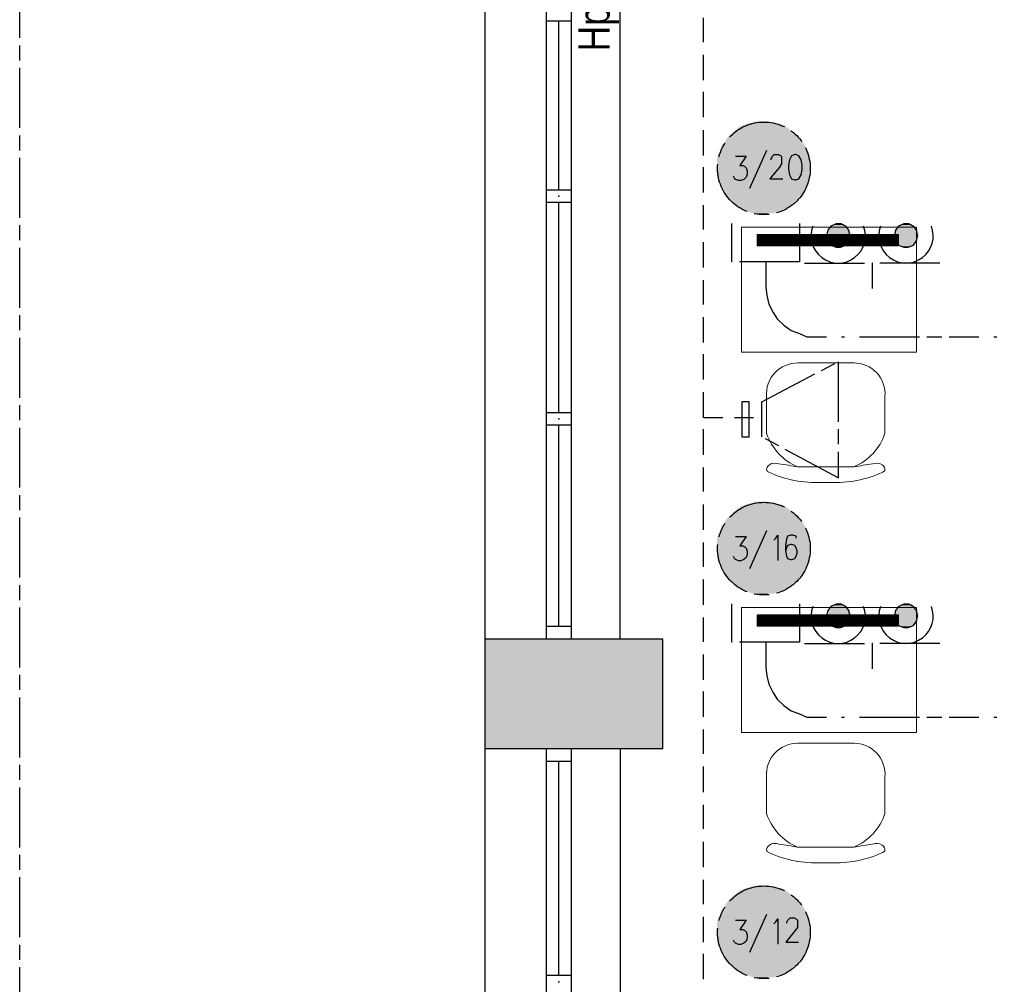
# Model space of a CAD drawing. Header units: millimetres. Extents: x 282377 to 1404227, y -783705 to 1038705.
# Tile 113 of 243: x 379654 to 380048, y 8300 to 8687. Entities that reach past the tile are written whole.
import ezdxf

# ---------------------------------------------------------------- set-up
doc = ezdxf.new("R2010")
doc.units = ezdxf.units.MM
doc.linetypes.add('ACAD_ISO08W100', pattern=[36, 24, -3, 6, -3])
doc.layers.add('!!ELEKTRYKA', color=7, linetype='Continuous')
for name, color, linetype, lineweight in [('BA_txs', 2, 'Continuous', 18), ('PG_WYPOSAŻENIE', 9, 'Continuous', 18), ('PG_ŚCIANY_DZIAŁOWE', 3, 'Continuous', 18)]:
    doc.layers.add(name, color=color, linetype=linetype, lineweight=lineweight)
doc.styles.add('BIKTS', font='bikromsw.shx', dxfattribs={"width": 0.85})

# ---------------------------------------------------------------- blocks, each defined once
blk = doc.blocks.new('A$C6e56510e')
at = {"layer": 'PG_WYPOSAŻENIE', "color": 251, "true_color": 0x636466}
for p, q in [((258.9, 478.7), (225.2, 478.7)), ((354.5, 415.7), (129.6, 415.7)), ((5.2, 281.4), (5.2, 134.3)), ((478.9, 281.4), (478.9, 134.3)), ((355.6, 0), (130.8, 0))]:
    blk.add_line(p, q, dxfattribs=at)
for centre, radius, start, end in [((207.7, 5.5), 473.4, 87.8783, 114.1146), ((276.5, 5.5), 473.4, 65.8854, 92.1217), ((215.6, 211.3), 221.7, 112.8026, 161.5732), ((268.6, 211.3), 221.7, 18.4268, 67.1974), ((128.9, 124.1), 124.1, 175.2787, 270.8747), ((355.2, 124.1), 124.1, 269.1253, 4.7213)]:
    blk.add_arc(centre, radius, start, end, dxfattribs=at)
for points in [[(129.6, 415.7), (54.5, 403.3), (16.4, 407.4), (6, 429.9), (14.2, 437.7)], [(354.5, 415.7), (429.6, 403.3), (467.7, 407.4), (478.1, 429.9), (469.9, 437.7)]]:
    blk.add_spline(points, degree=3, dxfattribs=at)

msp = doc.modelspace()

# ---------------------------------------------------------------- hatches: boundary and pattern name
at = {"layer": 'PG_ŚCIANY_DZIAŁOWE', "ltscale": 10}
h = msp.add_hatch(dxfattribs=at)
h.set_pattern_fill('ANSI31', color=252, scale=0.1)
h.set_pattern_definition([(45, (344418.07902, 6595.35128), (-0.224506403, 0.224506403), [])])
h.paths.add_polyline_path([(380005.81, 8596.09), (380005.81, 8600.59), (379949.27, 8600.59), (379949.27, 8596.09)])
h = msp.add_hatch(dxfattribs=at)
h.set_pattern_fill('ANSI31', color=252, scale=0.1)
h.set_pattern_definition([(45, (344418.07902, 6443.1136), (-0.224506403, 0.224506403), [])])
h.paths.add_polyline_path([(380005.81, 8443.85), (380005.81, 8448.35), (379949.27, 8448.35), (379949.27, 8443.85)])
at = {"layer": 'PG_ŚCIANY_DZIAŁOWE'}
h = msp.add_hatch(color=252, dxfattribs=at)
h.dxf.hatch_style = 1
h.paths.add_polyline_path([(379911.51, 8394.62), (379911.51, 8438.62), (379840.51, 8438.62), (379840.51, 8394.62)])

# ---------------------------------------------------------------- linework, layer by layer
at = {"layer": '!!ELEKTRYKA', "color": 1, "linetype": 'ACAD_ISO08W100', "lineweight": -3}
for p, q in [((379952.72, 8579.52), (379953.14, 8576.13)), ((379953.14, 8576.13), (379953.99, 8572.74)), ((379953.99, 8572.74), (379955.68, 8569.36)), ((379955.68, 8569.36), (379957.37, 8566.82)), ((379957.37, 8566.82), (379959.91, 8564.28)), ((379959.91, 8564.28), (379962.88, 8562.16)), ((379962.88, 8562.16), (379966.26, 8560.89)), ((379966.26, 8560.89), (379969.23, 8559.62)), ((379969.23, 8559.62), (379977.07, 8559.62)), ((379952.72, 8427.28), (379953.14, 8423.89)), ((379953.14, 8423.89), (379953.99, 8420.51)), ((379953.99, 8420.51), (379955.68, 8417.12)), ((379955.68, 8417.12), (379957.37, 8414.58)), ((379957.37, 8414.58), (379959.91, 8412.04)), ((379959.91, 8412.04), (379962.88, 8409.92)), ((379962.88, 8409.92), (379966.26, 8408.65)), ((379966.26, 8408.65), (379969.23, 8407.38)), ((379969.23, 8407.38), (379977.07, 8407.38))]:
    msp.add_line(p, q, dxfattribs=at)
at = {"layer": '!!ELEKTRYKA', "color": 7, "linetype": 'ACAD_ISO08W100', "lineweight": -3}
for points in [[(379654.24, 10471.12), (383484.23, 10471.12), (383484.23, 6411.25), (379654.24, 6411.25)], [(379964.33, 8632.56), (379963.06, 8632.13), (379962.22, 8630.44), (379961.79, 8628.32), (379961.79, 8626.63), (379962.22, 8624.51), (379963.06, 8622.82), (379964.33, 8622.4), (379964.76, 8622.4), (379966.03, 8622.82), (379966.87, 8624.51), (379967.3, 8626.63), (379967.3, 8628.32), (379966.87, 8630.44), (379966.03, 8632.13), (379964.76, 8632.56)]]:
    msp.add_lwpolyline(points, close=True, dxfattribs=at)
at = {"layer": '!!ELEKTRYKA', "color": 150, "linetype": 'ACAD_ISO08W100', "lineweight": -3, "true_color": 0x007eff}
for points in [[(379927.89, 8677.58), (379927.89, 8687.3)], [(379927.89, 8662.34), (379927.89, 8672.5)], [(379927.89, 8647.48), (379927.89, 8657.64)], [(379927.89, 8632.24), (379927.89, 8642.4)], [(379927.89, 8617.43), (379927.89, 8627.59)], [(379927.89, 8602.63), (379927.89, 8612.35)], [(379927.89, 8587.39), (379927.89, 8597.55)], [(379927.89, 8572.58), (379927.89, 8582.31)], [(379927.89, 8557.34), (379927.89, 8567.5)], [(379927.89, 8542.48), (379927.89, 8552.64)], [(379927.89, 8527.24), (379927.89, 8537.4)], [(379935.53, 8527.21), (379927.91, 8527.21)], [(379947.8, 8527.21), (379940.18, 8527.21)], [(379927.89, 8512.44), (379927.89, 8522.6)], [(379927.89, 8497.64), (379927.89, 8507.36)], [(379927.89, 8482.39), (379927.89, 8492.55)], [(379927.89, 8467.59), (379927.89, 8477.31)], [(379927.89, 8452.35), (379927.89, 8462.51)], [(379927.89, 8437.55), (379927.89, 8447.27)], [(379927.89, 8422.3), (379927.89, 8432.47)], [(379927.89, 8407.45), (379927.89, 8417.61)], [(379927.89, 8392.64), (379927.89, 8402.37)], [(379927.89, 8377.4), (379927.89, 8387.56)], [(379927.89, 8362.6), (379927.89, 8372.32)], [(379927.89, 8347.36), (379927.89, 8357.52)], [(379927.89, 8332.55), (379927.89, 8342.28)], [(379927.89, 8317.31), (379927.89, 8327.47)], [(379927.89, 8302.45), (379927.89, 8312.61)]]:
    msp.add_lwpolyline(points, dxfattribs=at)
at = {"layer": '!!ELEKTRYKA', "color": 7, "linetype": 'ACAD_ISO08W100', "lineweight": -3}
for points in [[(379940.62, 8631.97), (379944.85, 8631.97), (379942.31, 8628.16), (379943.58, 8628.16), (379944.43, 8627.74), (379944.85, 8627.32), (379945.27, 8626.05), (379945.27, 8624.78), (379944.85, 8623.51), (379944, 8622.66), (379942.73, 8622.24), (379941.89, 8622.24), (379940.62, 8622.66), (379940.19, 8623.08), (379939.77, 8623.93)], [(379952.99, 8634.21), (379946.21, 8618.97)], [(379954.85, 8630.49), (379954.85, 8630.92), (379955.27, 8631.76), (379955.7, 8632.19), (379956.12, 8632.61), (379957.81, 8632.61), (379958.66, 8632.19), (379959.08, 8631.76), (379959.08, 8630.92), (379959.08, 8630.07), (379959.08, 8628.8), (379958.24, 8627.53), (379954.43, 8622.87), (379959.51, 8622.87)], [(379952.99, 8481.97), (379946.21, 8466.73)], [(379940.62, 8479.74), (379944.85, 8479.74), (379942.31, 8475.92), (379943.58, 8475.92), (379944.43, 8475.5), (379944.85, 8475.08), (379945.27, 8473.81), (379945.27, 8472.54), (379944.85, 8471.27), (379944, 8470.42), (379942.73, 8470), (379941.89, 8470), (379940.62, 8470.42), (379940.19, 8470.84), (379939.77, 8471.69)], [(379955.95, 8478.16), (379956.8, 8479.01), (379957.64, 8480.28), (379957.64, 8470.12)], [(379964.86, 8478.98), (379964.86, 8479.83), (379963.59, 8480.25), (379962.74, 8480.25), (379961.47, 8479.83), (379961.05, 8478.56), (379960.62, 8476.02), (379960.62, 8473.9), (379961.05, 8471.78), (379961.47, 8470.94), (379962.74, 8470.51), (379963.16, 8470.51), (379964.43, 8470.94), (379964.86, 8471.78), (379965.28, 8473.05), (379965.28, 8473.9), (379964.86, 8475.17), (379964.43, 8476.02), (379963.16, 8476.44), (379962.74, 8476.44), (379961.47, 8476.02), (379961.05, 8475.17), (379960.62, 8473.9)], [(379952.99, 8328.38), (379946.21, 8313.14)], [(379940.62, 8326.14), (379944.85, 8326.14), (379942.31, 8322.33), (379943.58, 8322.33), (379944.43, 8321.91), (379944.85, 8321.49), (379945.27, 8320.22), (379945.27, 8318.95), (379944.85, 8317.68), (379944, 8316.83), (379942.73, 8316.41), (379941.89, 8316.41), (379940.62, 8316.83), (379940.19, 8317.25), (379939.77, 8318.1)], [(379955.95, 8324.57), (379956.8, 8325.42), (379957.64, 8326.69), (379957.64, 8316.53)], [(379961.18, 8324.87), (379961.18, 8325.29), (379961.6, 8326.14), (379962.02, 8326.56), (379962.45, 8326.98), (379964.14, 8326.98), (379964.99, 8326.56), (379965.41, 8326.14), (379965.41, 8325.29), (379965.41, 8324.44), (379965.41, 8323.17), (379964.56, 8321.9), (379960.75, 8317.25), (379965.83, 8317.25)]]:
    msp.add_lwpolyline(points, dxfattribs=at)
at = {"layer": '!!ELEKTRYKA', "color": 1, "linetype": 'ACAD_ISO08W100', "lineweight": -3}
for points in [[(379966.26, 8604.92), (379966.26, 8589.68), (379939.17, 8589.68), (379939.17, 8604.92)], [(379952.72, 8589.68), (379952.72, 8579.52)], [(379982.99, 8559.62), (379984.26, 8559.62)], [(379990.19, 8559.62), (380038.03, 8559.62)], [(380043.95, 8559.62), (380045.22, 8559.62)], [(379966.26, 8452.68), (379966.26, 8437.44), (379939.17, 8437.44), (379939.17, 8452.68)], [(379952.72, 8437.44), (379952.72, 8427.28)], [(379982.99, 8407.38), (379984.26, 8407.38)], [(379990.19, 8407.38), (380038.03, 8407.38)], [(380043.95, 8407.38), (380045.22, 8407.38)]]:
    msp.add_lwpolyline(points, dxfattribs=at)
at = {"layer": '!!ELEKTRYKA', "color": 217, "linetype": 'ACAD_ISO08W100', "lineweight": -3, "true_color": 0x93278f}
for points in [[(379977.1, 8600.14), (379977.52, 8598.02), (379978.79, 8596.33), (379980.91, 8595.48), (379982.6, 8595.48), (379984.72, 8596.33), (379985.99, 8598.02), (379986.41, 8600.14), (379985.99, 8602.25), (379984.72, 8603.95), (379982.6, 8604.79), (379980.91, 8604.79), (379978.79, 8603.95), (379977.52, 8602.25)], [(380004.19, 8600.14), (380004.62, 8598.02), (380005.89, 8596.33), (380008, 8595.48), (380009.7, 8595.48), (380011.81, 8596.33), (380013.08, 8598.02), (380013.51, 8600.14), (380013.08, 8602.25), (380011.81, 8603.95), (380009.7, 8604.79), (380008, 8604.79), (380005.89, 8603.95), (380004.62, 8602.25)], [(379977.1, 8447.9), (379977.52, 8445.78), (379978.79, 8444.09), (379980.91, 8443.24), (379982.6, 8443.24), (379984.72, 8444.09), (379985.99, 8445.78), (379986.41, 8447.9), (379985.99, 8450.02), (379984.72, 8451.71), (379982.6, 8452.56), (379980.91, 8452.56), (379978.79, 8451.71), (379977.52, 8450.02)], [(380004.19, 8447.9), (380004.62, 8445.78), (380005.89, 8444.09), (380008, 8443.24), (380009.7, 8443.24), (380011.81, 8444.09), (380013.08, 8445.78), (380013.51, 8447.9), (380013.08, 8450.02), (380011.81, 8451.71), (380009.7, 8452.56), (380008, 8452.56), (380005.89, 8451.71), (380004.62, 8450.02)]]:
    msp.add_lwpolyline(points, close=True, dxfattribs=at)
for points in [[(379968.21, 8589.13), (379995.3, 8589.13), (379995.3, 8578.97)], [(380022.4, 8589.13), (379995.3, 8589.13)], [(379968.21, 8436.89), (379995.3, 8436.89), (379995.3, 8426.73)], [(380022.4, 8436.89), (379995.3, 8436.89)]]:
    msp.add_lwpolyline(points, dxfattribs=at)
at = {"layer": '!!ELEKTRYKA', "color": 5, "linetype": 'ACAD_ISO08W100', "lineweight": -3}
for points in [[(379951.2, 8519.55), (379951.2, 8526.36), (379951.2, 8533.54), (379981.68, 8549.64), (379981.68, 8503.09)], [(379981.66, 8503.11), (379951.18, 8519.62)]]:
    msp.add_lwpolyline(points, dxfattribs=at)
msp.add_lwpolyline([(379946.11, 8519.6), (379946.11, 8526.34), (379946.11, 8533.56), (379943.15, 8533.56), (379943.15, 8519.6)], close=True, dxfattribs=at)
at = {"layer": '!!ELEKTRYKA', "color": 1, "linetype": 'ACAD_ISO08W100', "lineweight": -3}
for centre in [(379952, 8627.05), (379952, 8474.82), (379952, 8321.23)]:
    msp.add_circle(centre, 18.55, dxfattribs=at)
at = {"layer": '!!ELEKTRYKA', "color": 217, "linetype": 'Continuous', "lineweight": -3, "true_color": 0x93278f}
for centre in [(379981.75, 8600.03), (380008.85, 8600.03), (379981.75, 8447.79), (380008.85, 8447.79)]:
    msp.add_arc(centre, 10.89, 158.9225, 21.0775, dxfattribs=at)
at = {"layer": '!!ELEKTRYKA', "color": 1, "linetype": 'ACAD_ISO08W100', "lineweight": -3}
for points in [[(379942.19, 8643.72), (379962.51, 8642.45), (379940.92, 8642.45)], [(379944.31, 8644.57), (379960.82, 8643.72), (379942.19, 8643.72)], [(379942.19, 8643.72), (379960.82, 8643.72), (379962.51, 8642.45)], [(379945.58, 8644.99), (379959.55, 8644.57), (379944.31, 8644.57)], [(379944.31, 8644.57), (379959.55, 8644.57), (379960.82, 8643.72)], [(379947.69, 8645.42), (379957.43, 8644.99), (379945.58, 8644.99)], [(379945.58, 8644.99), (379957.43, 8644.99), (379959.55, 8644.57)], [(379948.96, 8645.84), (379956.16, 8645.42), (379947.69, 8645.42)], [(379947.69, 8645.42), (379956.16, 8645.42), (379957.43, 8644.99)], [(379948.96, 8645.84), (379953.62, 8645.84), (379956.16, 8645.42)], [(379938.38, 8640.34), (379966.32, 8639.07), (379937.11, 8639.07)], [(379939.65, 8641.61), (379965.47, 8640.34), (379938.38, 8640.34)], [(379938.38, 8640.34), (379965.47, 8640.34), (379966.32, 8639.07)], [(379940.92, 8642.45), (379963.78, 8641.61), (379939.65, 8641.61)], [(379939.65, 8641.61), (379963.78, 8641.61), (379965.47, 8640.34)], [(379940.92, 8642.45), (379962.51, 8642.45), (379963.78, 8641.61)], [(379934.99, 8636.1), (379969.28, 8634.41), (379934.57, 8634.41)], [(379936.26, 8637.37), (379968.44, 8636.1), (379934.99, 8636.1)], [(379934.99, 8636.1), (379968.44, 8636.1), (379969.28, 8634.41)], [(379937.11, 8639.07), (379967.59, 8637.37), (379936.26, 8637.37)], [(379936.26, 8637.37), (379967.59, 8637.37), (379968.44, 8636.1)], [(379937.11, 8639.07), (379966.32, 8639.07), (379967.59, 8637.37)], [(379933.72, 8632.72), (379970.13, 8631.02), (379933.3, 8631.02)], [(379934.57, 8634.41), (379969.71, 8632.72), (379933.72, 8632.72)], [(379933.72, 8632.72), (379969.71, 8632.72), (379970.13, 8631.02)], [(379934.57, 8634.41), (379969.28, 8634.41), (379969.71, 8632.72)], [(379933.3, 8631.02), (379970.13, 8629.33), (379933.3, 8629.33)], [(379933.3, 8631.02), (379970.13, 8631.02), (379970.13, 8629.33)], [(379933.3, 8629.33), (379970.55, 8627.21), (379933.3, 8627.21)], [(379933.3, 8629.33), (379970.13, 8629.33), (379970.55, 8627.21)], [(379933.3, 8627.21), (379970.13, 8625.52), (379933.3, 8625.52)], [(379933.3, 8627.21), (379970.55, 8627.21), (379970.13, 8625.52)], [(379933.3, 8625.52), (379970.13, 8623.83), (379933.3, 8623.83)], [(379933.3, 8625.52), (379970.13, 8625.52), (379970.13, 8623.83)], [(379933.3, 8623.83), (379969.71, 8622.13), (379933.72, 8622.13)], [(379933.3, 8623.83), (379970.13, 8623.83), (379969.71, 8622.13)], [(379933.72, 8622.13), (379969.28, 8620.44), (379934.57, 8620.44)], [(379933.72, 8622.13), (379969.71, 8622.13), (379969.28, 8620.44)], [(379934.57, 8620.44), (379968.44, 8618.75), (379934.99, 8618.75)], [(379934.57, 8620.44), (379969.28, 8620.44), (379968.44, 8618.75)], [(379934.99, 8618.75), (379967.59, 8617.48), (379936.26, 8617.48)], [(379934.99, 8618.75), (379968.44, 8618.75), (379967.59, 8617.48)], [(379936.26, 8617.48), (379966.32, 8615.78), (379937.11, 8615.78)], [(379936.26, 8617.48), (379967.59, 8617.48), (379966.32, 8615.78)], [(379937.11, 8615.78), (379965.47, 8614.51), (379938.38, 8614.51)], [(379937.11, 8615.78), (379966.32, 8615.78), (379965.47, 8614.51)], [(379938.38, 8614.51), (379963.78, 8613.24), (379939.65, 8613.24)], [(379938.38, 8614.51), (379965.47, 8614.51), (379963.78, 8613.24)], [(379939.65, 8613.24), (379962.51, 8611.97), (379940.92, 8611.97)], [(379939.65, 8613.24), (379963.78, 8613.24), (379962.51, 8611.97)], [(379940.92, 8611.97), (379960.82, 8611.13), (379942.19, 8611.13)], [(379940.92, 8611.97), (379962.51, 8611.97), (379960.82, 8611.13)], [(379942.19, 8611.13), (379959.55, 8610.28), (379944.31, 8610.28)], [(379942.19, 8611.13), (379960.82, 8611.13), (379959.55, 8610.28)], [(379944.31, 8610.28), (379957.43, 8609.86), (379945.58, 8609.86)], [(379944.31, 8610.28), (379959.55, 8610.28), (379957.43, 8609.86)], [(379945.58, 8609.86), (379956.16, 8609.01), (379947.69, 8609.01)], [(379945.58, 8609.86), (379957.43, 8609.86), (379956.16, 8609.01)], [(379948.96, 8609.01), (379953.62, 8609.01), (379952.77, 8608.59)], [(379948.96, 8493.6), (379956.16, 8493.18), (379947.69, 8493.18)], [(379948.96, 8493.6), (379953.62, 8493.6), (379956.16, 8493.18)], [(379940.92, 8490.22), (379963.78, 8489.37), (379939.65, 8489.37)], [(379942.19, 8491.49), (379962.51, 8490.22), (379940.92, 8490.22)], [(379940.92, 8490.22), (379962.51, 8490.22), (379963.78, 8489.37)], [(379944.31, 8492.33), (379960.82, 8491.49), (379942.19, 8491.49)], [(379942.19, 8491.49), (379960.82, 8491.49), (379962.51, 8490.22)], [(379945.58, 8492.76), (379959.55, 8492.33), (379944.31, 8492.33)], [(379944.31, 8492.33), (379959.55, 8492.33), (379960.82, 8491.49)], [(379947.69, 8493.18), (379957.43, 8492.76), (379945.58, 8492.76)], [(379945.58, 8492.76), (379957.43, 8492.76), (379959.55, 8492.33)], [(379947.69, 8493.18), (379956.16, 8493.18), (379957.43, 8492.76)], [(379937.11, 8486.83), (379967.59, 8485.14), (379936.26, 8485.14)], [(379938.38, 8488.1), (379966.32, 8486.83), (379937.11, 8486.83)], [(379937.11, 8486.83), (379966.32, 8486.83), (379967.59, 8485.14)], [(379939.65, 8489.37), (379965.47, 8488.1), (379938.38, 8488.1)], [(379938.38, 8488.1), (379965.47, 8488.1), (379966.32, 8486.83)], [(379939.65, 8489.37), (379963.78, 8489.37), (379965.47, 8488.1)], [(379934.57, 8482.17), (379969.71, 8480.48), (379933.72, 8480.48)], [(379934.99, 8483.87), (379969.28, 8482.17), (379934.57, 8482.17)], [(379934.57, 8482.17), (379969.28, 8482.17), (379969.71, 8480.48)], [(379936.26, 8485.14), (379968.44, 8483.87), (379934.99, 8483.87)], [(379934.99, 8483.87), (379968.44, 8483.87), (379969.28, 8482.17)], [(379936.26, 8485.14), (379967.59, 8485.14), (379968.44, 8483.87)], [(379933.72, 8480.48), (379970.13, 8478.79), (379933.3, 8478.79)], [(379933.3, 8478.79), (379970.13, 8477.09), (379933.3, 8477.09)], [(379933.3, 8478.79), (379970.13, 8478.79), (379970.13, 8477.09)], [(379933.72, 8480.48), (379969.71, 8480.48), (379970.13, 8478.79)], [(379933.3, 8477.09), (379970.55, 8474.98), (379933.3, 8474.98)], [(379933.3, 8477.09), (379970.13, 8477.09), (379970.55, 8474.98)], [(379933.3, 8474.98), (379970.13, 8473.28), (379933.3, 8473.28)], [(379933.3, 8474.98), (379970.55, 8474.98), (379970.13, 8473.28)], [(379933.3, 8473.28), (379970.13, 8471.59), (379933.3, 8471.59)], [(379933.3, 8473.28), (379970.13, 8473.28), (379970.13, 8471.59)], [(379933.3, 8471.59), (379969.71, 8469.9), (379933.72, 8469.9)], [(379933.3, 8471.59), (379970.13, 8471.59), (379969.71, 8469.9)], [(379933.72, 8469.9), (379969.28, 8468.2), (379934.57, 8468.2)], [(379933.72, 8469.9), (379969.71, 8469.9), (379969.28, 8468.2)], [(379934.57, 8468.2), (379968.44, 8466.51), (379934.99, 8466.51)], [(379934.57, 8468.2), (379969.28, 8468.2), (379968.44, 8466.51)], [(379934.99, 8466.51), (379967.59, 8465.24), (379936.26, 8465.24)], [(379934.99, 8466.51), (379968.44, 8466.51), (379967.59, 8465.24)], [(379936.26, 8465.24), (379966.32, 8463.55), (379937.11, 8463.55)], [(379936.26, 8465.24), (379967.59, 8465.24), (379966.32, 8463.55)], [(379937.11, 8463.55), (379965.47, 8462.28), (379938.38, 8462.28)], [(379937.11, 8463.55), (379966.32, 8463.55), (379965.47, 8462.28)], [(379938.38, 8462.28), (379963.78, 8461.01), (379939.65, 8461.01)], [(379938.38, 8462.28), (379965.47, 8462.28), (379963.78, 8461.01)], [(379939.65, 8461.01), (379962.51, 8459.74), (379940.92, 8459.74)], [(379939.65, 8461.01), (379963.78, 8461.01), (379962.51, 8459.74)], [(379940.92, 8459.74), (379960.82, 8458.89), (379942.19, 8458.89)], [(379940.92, 8459.74), (379962.51, 8459.74), (379960.82, 8458.89)], [(379942.19, 8458.89), (379959.55, 8458.04), (379944.31, 8458.04)], [(379942.19, 8458.89), (379960.82, 8458.89), (379959.55, 8458.04)], [(379944.31, 8458.04), (379957.43, 8457.62), (379945.58, 8457.62)], [(379944.31, 8458.04), (379959.55, 8458.04), (379957.43, 8457.62)], [(379945.58, 8457.62), (379956.16, 8456.77), (379947.69, 8456.77)], [(379945.58, 8457.62), (379957.43, 8457.62), (379956.16, 8456.77)], [(379948.96, 8456.77), (379953.62, 8456.77), (379952.77, 8456.35)], [(379948.96, 8340.01), (379956.16, 8339.59), (379947.69, 8339.59)], [(379948.96, 8340.01), (379953.62, 8340.01), (379956.16, 8339.59)], [(379940.92, 8336.63), (379963.78, 8335.78), (379939.65, 8335.78)], [(379942.19, 8337.9), (379962.51, 8336.63), (379940.92, 8336.63)], [(379940.92, 8336.63), (379962.51, 8336.63), (379963.78, 8335.78)], [(379944.31, 8338.74), (379960.82, 8337.9), (379942.19, 8337.9)], [(379942.19, 8337.9), (379960.82, 8337.9), (379962.51, 8336.63)], [(379945.58, 8339.17), (379959.55, 8338.74), (379944.31, 8338.74)], [(379944.31, 8338.74), (379959.55, 8338.74), (379960.82, 8337.9)], [(379947.69, 8339.59), (379957.43, 8339.17), (379945.58, 8339.17)], [(379945.58, 8339.17), (379957.43, 8339.17), (379959.55, 8338.74)], [(379947.69, 8339.59), (379956.16, 8339.59), (379957.43, 8339.17)], [(379937.11, 8333.24), (379967.59, 8331.55), (379936.26, 8331.55)], [(379938.38, 8334.51), (379966.32, 8333.24), (379937.11, 8333.24)], [(379937.11, 8333.24), (379966.32, 8333.24), (379967.59, 8331.55)], [(379939.65, 8335.78), (379965.47, 8334.51), (379938.38, 8334.51)], [(379938.38, 8334.51), (379965.47, 8334.51), (379966.32, 8333.24)], [(379939.65, 8335.78), (379963.78, 8335.78), (379965.47, 8334.51)], [(379934.57, 8328.58), (379969.71, 8326.89), (379933.72, 8326.89)], [(379934.99, 8330.28), (379969.28, 8328.58), (379934.57, 8328.58)], [(379934.57, 8328.58), (379969.28, 8328.58), (379969.71, 8326.89)], [(379936.26, 8331.55), (379968.44, 8330.28), (379934.99, 8330.28)], [(379934.99, 8330.28), (379968.44, 8330.28), (379969.28, 8328.58)], [(379936.26, 8331.55), (379967.59, 8331.55), (379968.44, 8330.28)], [(379933.72, 8326.89), (379970.13, 8325.2), (379933.3, 8325.2)], [(379933.3, 8325.2), (379970.13, 8323.5), (379933.3, 8323.5)], [(379933.3, 8325.2), (379970.13, 8325.2), (379970.13, 8323.5)], [(379933.72, 8326.89), (379969.71, 8326.89), (379970.13, 8325.2)], [(379933.3, 8323.5), (379970.55, 8321.39), (379933.3, 8321.39)], [(379933.3, 8323.5), (379970.13, 8323.5), (379970.55, 8321.39)], [(379933.3, 8321.39), (379970.13, 8319.69), (379933.3, 8319.69)], [(379933.3, 8321.39), (379970.55, 8321.39), (379970.13, 8319.69)], [(379933.3, 8319.69), (379970.13, 8318), (379933.3, 8318)], [(379933.3, 8319.69), (379970.13, 8319.69), (379970.13, 8318)], [(379933.3, 8318), (379969.71, 8316.31), (379933.72, 8316.31)], [(379933.3, 8318), (379970.13, 8318), (379969.71, 8316.31)], [(379933.72, 8316.31), (379969.28, 8314.61), (379934.57, 8314.61)], [(379933.72, 8316.31), (379969.71, 8316.31), (379969.28, 8314.61)], [(379934.57, 8314.61), (379968.44, 8312.92), (379934.99, 8312.92)], [(379934.57, 8314.61), (379969.28, 8314.61), (379968.44, 8312.92)], [(379934.99, 8312.92), (379967.59, 8311.65), (379936.26, 8311.65)], [(379934.99, 8312.92), (379968.44, 8312.92), (379967.59, 8311.65)], [(379936.26, 8311.65), (379966.32, 8309.96), (379937.11, 8309.96)], [(379936.26, 8311.65), (379967.59, 8311.65), (379966.32, 8309.96)], [(379937.11, 8309.96), (379965.47, 8308.69), (379938.38, 8308.69)], [(379937.11, 8309.96), (379966.32, 8309.96), (379965.47, 8308.69)], [(379938.38, 8308.69), (379963.78, 8307.42), (379939.65, 8307.42)], [(379938.38, 8308.69), (379965.47, 8308.69), (379963.78, 8307.42)], [(379939.65, 8307.42), (379962.51, 8306.15), (379940.92, 8306.15)], [(379939.65, 8307.42), (379963.78, 8307.42), (379962.51, 8306.15)], [(379940.92, 8306.15), (379960.82, 8305.3), (379942.19, 8305.3)], [(379940.92, 8306.15), (379962.51, 8306.15), (379960.82, 8305.3)], [(379942.19, 8305.3), (379959.55, 8304.45), (379944.31, 8304.45)], [(379942.19, 8305.3), (379960.82, 8305.3), (379959.55, 8304.45)], [(379944.31, 8304.45), (379957.43, 8304.03), (379945.58, 8304.03)], [(379944.31, 8304.45), (379959.55, 8304.45), (379957.43, 8304.03)], [(379945.58, 8304.03), (379956.16, 8303.18), (379947.69, 8303.18)], [(379945.58, 8304.03), (379957.43, 8304.03), (379956.16, 8303.18)], [(379948.96, 8303.18), (379953.62, 8303.18), (379952.77, 8302.76)]]:
    msp.add_solid(points, dxfattribs=at)
at = {"layer": '!!ELEKTRYKA', "color": 217, "linetype": 'ACAD_ISO08W100', "lineweight": -3, "true_color": 0x93278f}
for points in [[(379985.56, 8603.52), (379978.37, 8603.52), (379978.79, 8603.95)], [(379985.14, 8603.95), (379978.79, 8603.95), (379979.21, 8604.37)], [(379985.56, 8603.52), (379978.79, 8603.95), (379985.14, 8603.95)], [(379985.14, 8603.95), (379979.21, 8604.37), (379984.72, 8604.37)], [(379984.29, 8604.37), (379979.64, 8604.37), (379980.06, 8604.79)], [(379984.29, 8604.37), (379980.06, 8604.79), (379983.87, 8604.79)], [(379983.45, 8604.79), (379980.48, 8604.79), (379980.91, 8605.22)], [(379983.45, 8604.79), (379980.91, 8605.22), (379983.02, 8605.22)], [(380012.66, 8603.52), (380005.46, 8603.52), (380005.89, 8603.95)], [(380012.24, 8603.95), (380005.89, 8603.95), (380006.31, 8604.37)], [(380012.66, 8603.52), (380005.89, 8603.95), (380012.24, 8603.95)], [(380012.24, 8603.95), (380006.31, 8604.37), (380011.81, 8604.37)], [(380011.39, 8604.37), (380006.73, 8604.37), (380007.16, 8604.79)], [(380011.39, 8604.37), (380007.16, 8604.79), (380010.97, 8604.79)], [(380010.54, 8604.79), (380007.58, 8604.79), (380008, 8605.22)], [(380010.54, 8604.79), (380008, 8605.22), (380010.12, 8605.22)], [(379986.41, 8601.83), (379977.1, 8601.83), (379977.52, 8602.25)], [(379986.83, 8601.41), (379977.1, 8601.83), (379986.41, 8601.83)], [(379986.83, 8601.41), (379977.1, 8601.41), (379977.1, 8601.83)], [(379986.83, 8600.56), (379977.1, 8601.41), (379986.83, 8601.41)], [(379986.83, 8600.56), (379977.1, 8600.56), (379977.1, 8601.41)], [(379986.83, 8600.14), (379977.1, 8600.56), (379986.83, 8600.56)], [(379986.83, 8600.14), (379977.1, 8600.14), (379977.1, 8600.56)], [(379986.83, 8599.71), (379977.1, 8600.14), (379986.83, 8600.14)], [(379986.83, 8599.71), (379977.1, 8599.71), (379977.1, 8600.14)], [(379985.99, 8602.68), (379977.52, 8602.68), (379977.94, 8603.1)], [(379986.41, 8602.25), (379977.52, 8602.68), (379985.99, 8602.68)], [(379986.41, 8602.25), (379977.52, 8602.25), (379977.52, 8602.68)], [(379986.41, 8601.83), (379977.52, 8602.25), (379986.41, 8602.25)], [(379985.56, 8603.1), (379977.94, 8603.1), (379978.37, 8603.52)], [(379985.99, 8602.68), (379977.94, 8603.1), (379985.99, 8603.1)], [(379985.56, 8603.1), (379978.37, 8603.52), (379985.56, 8603.52)], [(380013.51, 8601.83), (380004.19, 8601.83), (380004.62, 8602.25)], [(380013.93, 8601.41), (380004.19, 8601.83), (380013.51, 8601.83)], [(380013.93, 8601.41), (380004.19, 8601.41), (380004.19, 8601.83)], [(380013.93, 8600.56), (380004.19, 8601.41), (380013.93, 8601.41)], [(380013.93, 8600.56), (380004.19, 8600.56), (380004.19, 8601.41)], [(380013.93, 8600.14), (380004.19, 8600.56), (380013.93, 8600.56)], [(380013.93, 8600.14), (380004.19, 8600.14), (380004.19, 8600.56)], [(380013.93, 8599.71), (380004.19, 8600.14), (380013.93, 8600.14)], [(380013.93, 8599.71), (380004.19, 8599.71), (380004.19, 8600.14)], [(380013.51, 8602.68), (380004.62, 8602.68), (380005.04, 8603.1)], [(380013.51, 8602.25), (380004.62, 8602.68), (380013.51, 8602.68)], [(380013.51, 8602.25), (380004.62, 8602.25), (380004.62, 8602.68)], [(380013.51, 8601.83), (380004.62, 8602.25), (380013.51, 8602.25)], [(380012.66, 8603.1), (380005.04, 8603.1), (380005.46, 8603.52)], [(380013.51, 8602.68), (380005.04, 8603.1), (380013.08, 8603.1)], [(380012.66, 8603.1), (380005.46, 8603.52), (380012.66, 8603.52)], [(379986.83, 8599.29), (379977.1, 8599.71), (379986.83, 8599.71)], [(379986.83, 8599.29), (379977.1, 8599.29), (379977.1, 8599.71)], [(379986.41, 8598.87), (379977.1, 8599.29), (379986.83, 8599.29)], [(379986.41, 8598.87), (379977.1, 8598.87), (379977.1, 8599.29)], [(379986.41, 8598.44), (379977.1, 8598.87), (379986.41, 8598.87)], [(379986.41, 8598.44), (379977.52, 8598.44), (379977.1, 8598.87)], [(379985.99, 8598.02), (379977.52, 8598.44), (379986.41, 8598.44)], [(379985.99, 8598.02), (379977.52, 8598.02), (379977.52, 8598.44)], [(379985.99, 8597.6), (379977.52, 8598.02), (379985.99, 8598.02)], [(379985.99, 8597.6), (379977.94, 8597.6), (379977.52, 8598.02)], [(379985.56, 8597.17), (379977.94, 8597.6), (379985.99, 8597.6)], [(379985.56, 8597.17), (379977.94, 8597.17), (379977.94, 8597.6)], [(379985.56, 8596.75), (379977.94, 8597.17), (379985.56, 8597.17)], [(379985.56, 8596.75), (379978.37, 8596.75), (379977.94, 8597.17)], [(379984.72, 8596.33), (379978.79, 8596.75), (379985.14, 8596.75)], [(379984.72, 8596.33), (379979.21, 8596.33), (379978.79, 8596.75)], [(379984.29, 8595.9), (379979.21, 8596.33), (379984.72, 8596.33)], [(379984.29, 8595.9), (379979.64, 8595.9), (379979.21, 8596.33)], [(380013.93, 8599.29), (380004.19, 8599.71), (380013.93, 8599.71)], [(380013.93, 8599.29), (380004.19, 8599.29), (380004.19, 8599.71)], [(380013.51, 8598.87), (380004.19, 8599.29), (380013.93, 8599.29)], [(380013.51, 8598.87), (380004.19, 8598.87), (380004.19, 8599.29)], [(380013.51, 8598.44), (380004.19, 8598.87), (380013.51, 8598.87)], [(380013.51, 8598.44), (380004.62, 8598.44), (380004.19, 8598.87)], [(380013.51, 8598.02), (380004.62, 8598.44), (380013.51, 8598.44)], [(380013.51, 8598.02), (380004.62, 8598.02), (380004.62, 8598.44)], [(380013.08, 8597.6), (380004.62, 8598.02), (380013.51, 8598.02)], [(380013.08, 8597.6), (380005.04, 8597.6), (380004.62, 8598.02)], [(380012.66, 8597.17), (380005.04, 8597.6), (380013.08, 8597.6)], [(380012.66, 8597.17), (380005.04, 8597.17), (380005.04, 8597.6)], [(380012.66, 8596.75), (380005.04, 8597.17), (380012.66, 8597.17)], [(380012.66, 8596.75), (380005.46, 8596.75), (380005.04, 8597.17)], [(380011.81, 8596.33), (380005.89, 8596.75), (380012.24, 8596.75)], [(380011.81, 8596.33), (380006.31, 8596.33), (380005.89, 8596.75)], [(380011.39, 8595.9), (380006.31, 8596.33), (380011.81, 8596.33)], [(380011.39, 8595.9), (380006.73, 8595.9), (380006.31, 8596.33)], [(379983.45, 8595.48), (379980.06, 8595.9), (379983.87, 8595.9)], [(379983.45, 8595.48), (379980.48, 8595.48), (379980.06, 8595.9)], [(380010.54, 8595.48), (380007.16, 8595.9), (380010.97, 8595.9)], [(380010.54, 8595.48), (380007.58, 8595.48), (380007.16, 8595.9)], [(379985.99, 8450.44), (379977.52, 8450.44), (379977.94, 8450.86)], [(379986.41, 8450.02), (379977.52, 8450.44), (379985.99, 8450.44)], [(379986.41, 8450.02), (379977.52, 8450.02), (379977.52, 8450.44)], [(379985.56, 8450.86), (379977.94, 8450.86), (379978.37, 8451.29)], [(379985.99, 8450.44), (379977.94, 8450.86), (379985.99, 8450.86)], [(379985.56, 8451.29), (379978.37, 8451.29), (379978.79, 8451.71)], [(379985.56, 8450.86), (379978.37, 8451.29), (379985.56, 8451.29)], [(379985.14, 8451.71), (379978.79, 8451.71), (379979.21, 8452.13)], [(379985.56, 8451.29), (379978.79, 8451.71), (379985.14, 8451.71)], [(379985.14, 8451.71), (379979.21, 8452.13), (379984.72, 8452.13)], [(379984.29, 8452.13), (379979.64, 8452.13), (379980.06, 8452.56)], [(379984.29, 8452.13), (379980.06, 8452.56), (379983.87, 8452.56)], [(379983.45, 8452.56), (379980.48, 8452.56), (379980.91, 8452.98)], [(379983.45, 8452.56), (379980.91, 8452.98), (379983.02, 8452.98)], [(380013.51, 8450.44), (380004.62, 8450.44), (380005.04, 8450.86)], [(380013.51, 8450.02), (380004.62, 8450.44), (380013.51, 8450.44)], [(380013.51, 8450.02), (380004.62, 8450.02), (380004.62, 8450.44)], [(380012.66, 8450.86), (380005.04, 8450.86), (380005.46, 8451.29)], [(380013.51, 8450.44), (380005.04, 8450.86), (380013.08, 8450.86)], [(380012.66, 8451.29), (380005.46, 8451.29), (380005.89, 8451.71)], [(380012.66, 8450.86), (380005.46, 8451.29), (380012.66, 8451.29)], [(380012.24, 8451.71), (380005.89, 8451.71), (380006.31, 8452.13)], [(380012.66, 8451.29), (380005.89, 8451.71), (380012.24, 8451.71)], [(380012.24, 8451.71), (380006.31, 8452.13), (380011.81, 8452.13)], [(380011.39, 8452.13), (380006.73, 8452.13), (380007.16, 8452.56)], [(380011.39, 8452.13), (380007.16, 8452.56), (380010.97, 8452.56)], [(380010.54, 8452.56), (380007.58, 8452.56), (380008, 8452.98)], [(380010.54, 8452.56), (380008, 8452.98), (380010.12, 8452.98)], [(379986.41, 8449.59), (379977.1, 8449.59), (379977.52, 8450.02)], [(379986.83, 8449.17), (379977.1, 8449.59), (379986.41, 8449.59)], [(379986.83, 8449.17), (379977.1, 8449.17), (379977.1, 8449.59)], [(379986.83, 8448.32), (379977.1, 8449.17), (379986.83, 8449.17)], [(379986.83, 8448.32), (379977.1, 8448.32), (379977.1, 8449.17)], [(379986.83, 8447.9), (379977.1, 8448.32), (379986.83, 8448.32)], [(379986.83, 8447.9), (379977.1, 8447.9), (379977.1, 8448.32)], [(379986.83, 8447.48), (379977.1, 8447.9), (379986.83, 8447.9)], [(379986.83, 8447.48), (379977.1, 8447.48), (379977.1, 8447.9)], [(379986.83, 8447.05), (379977.1, 8447.48), (379986.83, 8447.48)], [(379986.83, 8447.05), (379977.1, 8447.05), (379977.1, 8447.48)], [(379986.41, 8446.63), (379977.1, 8447.05), (379986.83, 8447.05)], [(379986.41, 8446.63), (379977.1, 8446.63), (379977.1, 8447.05)], [(379986.41, 8446.21), (379977.1, 8446.63), (379986.41, 8446.63)], [(379986.41, 8446.21), (379977.52, 8446.21), (379977.1, 8446.63)], [(379986.41, 8449.59), (379977.52, 8450.02), (379986.41, 8450.02)], [(380013.51, 8449.59), (380004.19, 8449.59), (380004.62, 8450.02)], [(380013.93, 8449.17), (380004.19, 8449.59), (380013.51, 8449.59)], [(380013.93, 8449.17), (380004.19, 8449.17), (380004.19, 8449.59)], [(380013.93, 8448.32), (380004.19, 8449.17), (380013.93, 8449.17)], [(380013.93, 8448.32), (380004.19, 8448.32), (380004.19, 8449.17)], [(380013.93, 8447.9), (380004.19, 8448.32), (380013.93, 8448.32)], [(380013.93, 8447.9), (380004.19, 8447.9), (380004.19, 8448.32)], [(380013.93, 8447.48), (380004.19, 8447.9), (380013.93, 8447.9)], [(380013.93, 8447.48), (380004.19, 8447.48), (380004.19, 8447.9)], [(380013.93, 8447.05), (380004.19, 8447.48), (380013.93, 8447.48)], [(380013.93, 8447.05), (380004.19, 8447.05), (380004.19, 8447.48)], [(380013.51, 8446.63), (380004.19, 8447.05), (380013.93, 8447.05)], [(380013.51, 8446.63), (380004.19, 8446.63), (380004.19, 8447.05)], [(380013.51, 8446.21), (380004.19, 8446.63), (380013.51, 8446.63)], [(380013.51, 8446.21), (380004.62, 8446.21), (380004.19, 8446.63)], [(380013.51, 8449.59), (380004.62, 8450.02), (380013.51, 8450.02)], [(379985.99, 8445.78), (379977.52, 8446.21), (379986.41, 8446.21)], [(379985.99, 8445.78), (379977.52, 8445.78), (379977.52, 8446.21)], [(379985.99, 8445.36), (379977.52, 8445.78), (379985.99, 8445.78)], [(379985.99, 8445.36), (379977.94, 8445.36), (379977.52, 8445.78)], [(379985.56, 8444.94), (379977.94, 8445.36), (379985.99, 8445.36)], [(379985.56, 8444.94), (379977.94, 8444.94), (379977.94, 8445.36)], [(379985.56, 8444.51), (379977.94, 8444.94), (379985.56, 8444.94)], [(379985.56, 8444.51), (379978.37, 8444.51), (379977.94, 8444.94)], [(379984.72, 8444.09), (379978.79, 8444.51), (379985.14, 8444.51)], [(379984.72, 8444.09), (379979.21, 8444.09), (379978.79, 8444.51)], [(379984.29, 8443.67), (379979.21, 8444.09), (379984.72, 8444.09)], [(379984.29, 8443.67), (379979.64, 8443.67), (379979.21, 8444.09)], [(379983.45, 8443.24), (379980.06, 8443.67), (379983.87, 8443.67)], [(379983.45, 8443.24), (379980.48, 8443.24), (379980.06, 8443.67)], [(380013.51, 8445.78), (380004.62, 8446.21), (380013.51, 8446.21)], [(380013.51, 8445.78), (380004.62, 8445.78), (380004.62, 8446.21)], [(380013.08, 8445.36), (380004.62, 8445.78), (380013.51, 8445.78)], [(380013.08, 8445.36), (380005.04, 8445.36), (380004.62, 8445.78)], [(380012.66, 8444.94), (380005.04, 8445.36), (380013.08, 8445.36)], [(380012.66, 8444.94), (380005.04, 8444.94), (380005.04, 8445.36)], [(380012.66, 8444.51), (380005.04, 8444.94), (380012.66, 8444.94)], [(380012.66, 8444.51), (380005.46, 8444.51), (380005.04, 8444.94)], [(380011.81, 8444.09), (380005.89, 8444.51), (380012.24, 8444.51)], [(380011.81, 8444.09), (380006.31, 8444.09), (380005.89, 8444.51)], [(380011.39, 8443.67), (380006.31, 8444.09), (380011.81, 8444.09)], [(380011.39, 8443.67), (380006.73, 8443.67), (380006.31, 8444.09)], [(380010.54, 8443.24), (380007.16, 8443.67), (380010.97, 8443.67)], [(380010.54, 8443.24), (380007.58, 8443.24), (380007.16, 8443.67)]]:
    msp.add_solid(points, dxfattribs=at)
at = {"color": 252}
for p, q in [((379840.51, 7478.12), (379840.51, 9640.62)), ((379865.01, 8438.62), (379865.01, 8815.12)), ((379875.01, 8438.62), (379875.01, 8815.12)), ((379894.51, 8438.62), (379894.51, 8815.12)), ((379875.01, 8685.99), (379865.01, 8685.99)), ((379870.01, 8618.37), (379870.01, 8685.99)), ((379875.01, 8618.37), (379865.01, 8618.37)), ((379875.01, 8613.37), (379865.01, 8613.37)), ((379870.01, 8529.24), (379870.01, 8613.37)), ((379875.01, 8529.24), (379865.01, 8529.24)), ((379875.01, 8524.24), (379865.01, 8524.24)), ((379870.01, 8443.62), (379870.01, 8524.24)), ((379875.01, 8443.62), (379865.01, 8443.62)), ((379911.51, 8438.62), (379840.51, 8438.62)), ((379875.01, 8438.62), (379865.01, 8438.62)), ((379911.51, 8394.62), (379911.51, 8438.62)), ((379911.51, 8394.62), (379840.51, 8394.62)), ((379865.01, 7840.62), (379865.01, 8394.62)), ((379875.01, 8394.62), (379865.01, 8394.62)), ((379875.01, 7840.62), (379875.01, 8394.62)), ((379894.51, 8394.62), (379894.51, 7840.62)), ((379875.01, 8389.62), (379865.01, 8389.62)), ((379870.01, 8303.95), (379870.01, 8389.62)), ((379875.01, 8303.95), (379865.01, 8303.95))]:
    msp.add_line(p, q, dxfattribs=at)
for p in [(379870.01, 8615.87), (379870.01, 8615.87), (379870.01, 8526.74), (379870.01, 8526.74), (379870.01, 8301.45), (379870.01, 8301.45), (379870.01, 8301.45), (379870.01, 8301.45)]:
    msp.add_point(p, dxfattribs=at)
at = {"layer": 'PG_WYPOSAŻENIE', "color": 252}
for points in [[(380013.01, 8553.52), (380013.01, 8603.52), (379943.01, 8603.52), (379943.01, 8553.52)], [(380013.01, 8401.28), (380013.01, 8451.28), (379943.01, 8451.28), (379943.01, 8401.28)]]:
    msp.add_lwpolyline(points, close=True, dxfattribs=at)
at = {"layer": 'PG_ŚCIANY_DZIAŁOWE', "color": 252, "ltscale": 10}
for points in [[(379949.27, 8600.59), (380005.81, 8600.59), (380005.81, 8596.09), (379949.27, 8596.09)], [(379949.27, 8448.35), (380005.81, 8448.35), (380005.81, 8443.85), (379949.27, 8443.85)]]:
    msp.add_lwpolyline(points, close=True, dxfattribs=at)

# ---------------------------------------------------------------- block references
at = {"color": 252, "ltscale": 10, "xscale": -0.1, "yscale": 0.1, "zscale": 0.1, "rotation": 180}
for p in [(379952.54, 8549.15), (379952.54, 8396.91)]:
    msp.add_blockref('A$C6e56510e', p, dxfattribs=at)

# ---------------------------------------------------------------- texts
at = {"layer": 'BA_txs', "color": 252, "style": 'BIKTS', "width": 0.85}
msp.add_text('Hp=1.04m', height=12.5, rotation=90, dxfattribs=at).set_placement((379890.27, 8673.87))

doc.saveas('drawing.dxf')
